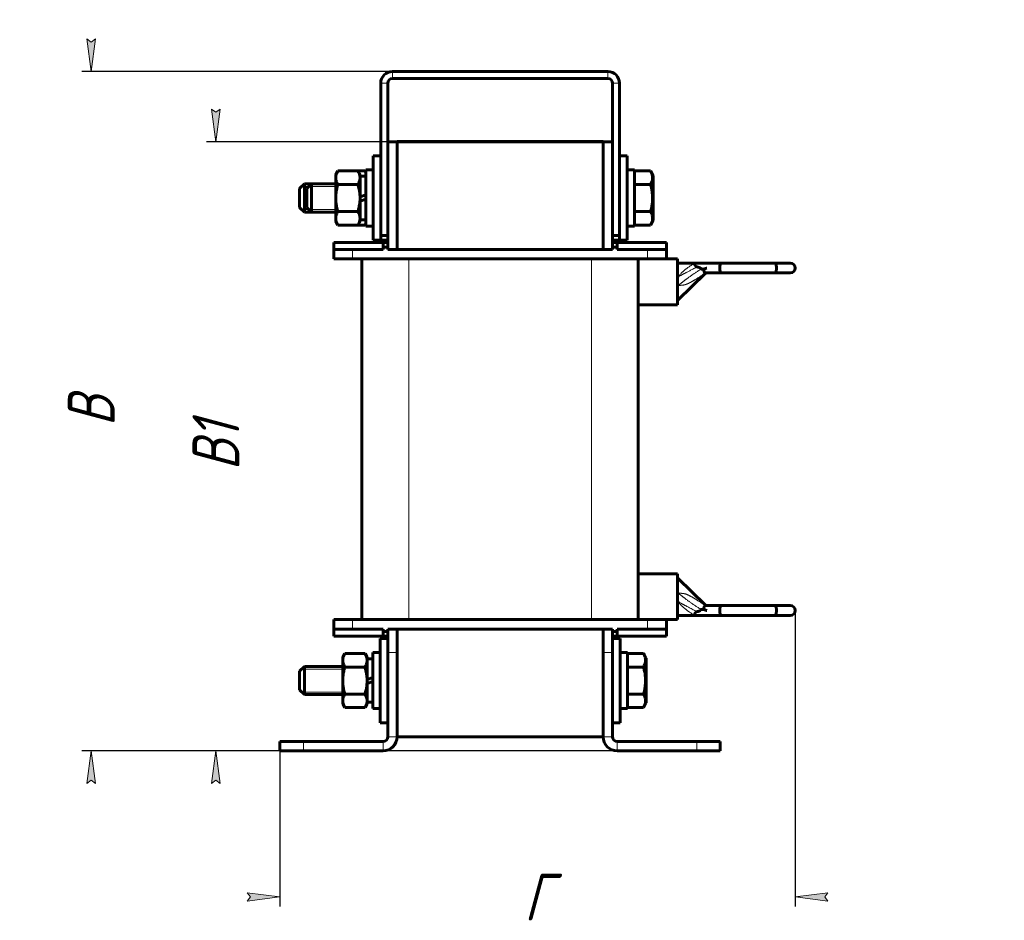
# Model space of a CAD drawing. Header units: millimetres. Extents: x 0 to 420, y 0 to 594.
# Tile 4 of 5: x 210 to 420, y 106 to 298. Entities that reach past the tile are written whole.
import ezdxf

# ---------------------------------------------------------------- set-up
doc = ezdxf.new("R2010")
doc.units = ezdxf.units.MM
doc.linetypes.add('K5LT_BASIC', pattern=[0])
doc.linetypes.add('K5LT_THIN', pattern=[0])
doc.layers.add('Системный слой', color=7, linetype='Continuous')
doc.styles.add('KDIMTEXTSTYLE', font='GOST_AU.SHX', dxfattribs={"width": 0.96, "oblique": 15, "height": 5})
doc.dimstyles.new('KDIMSTYLE (1.00)', dxfattribs={"dimtxt": 5, "dimasz": 1, "dimexe": 2, "dimexo": 0, "dimgap": 1, "dimtad": 1, "dimtxsty": 'KDIMTEXTSTYLE', "dimsah": 1, "dimcen": 0, "dimdle": 1, "dimadec": 0, "dimazin": 0, "dimtfac": 0.667, "dimtmove": 0, "dimatfit": 3, "dimfxl": 1, "dimtvp": 1, "dimtolj": 1, "dimtzin": 0, "dimarcsym": 0})

# ---------------------------------------------------------------- blocks, each defined once
blk = doc.blocks.new('U44')
at = {"layer": 'Системный слой', "color": 150, "linetype": 'K5LT_BASIC', "lineweight": 60, "true_color": 0x0080ff}
for p, q in [((286.76, 156.87), (286.76, 165.87)), ((286.76, 147.87), (286.76, 156.87))]:
    blk.add_line(p, q, dxfattribs=at)
blk = doc.blocks.new('U45')
at = {"layer": 'Системный слой', "color": 150, "linetype": 'K5LT_BASIC', "lineweight": 60, "true_color": 0x0080ff}
for p, q in [((339.46, 259.87), (339.46, 268.87)), ((339.46, 250.87), (339.46, 259.87))]:
    blk.add_line(p, q, dxfattribs=at)
blk = doc.blocks.new('U46')
at = {"layer": 'Системный слой', "color": 150, "linetype": 'K5LT_BASIC', "lineweight": 60, "true_color": 0x0080ff}
for p, q in [((285.26, 259.87), (285.26, 268.87)), ((285.26, 250.87), (285.26, 259.87))]:
    blk.add_line(p, q, dxfattribs=at)
blk = doc.blocks.new('U47')
at = {"layer": 'Системный слой', "color": 150, "linetype": 'K5LT_BASIC', "lineweight": 60, "true_color": 0x0080ff}
for p, q in [((283.61, 254.28), (283.66, 254.37)), ((283.51, 254.1), (283.56, 254.19)), ((283.56, 254.19), (283.61, 254.28))]:
    blk.add_line(p, q, dxfattribs=at)
blk = doc.blocks.new('U48')
at = {"layer": 'Системный слой', "color": 150, "linetype": 'K5LT_BASIC', "lineweight": 60, "true_color": 0x0080ff}
for p, q in [((283.56, 265.55), (283.51, 265.65)), ((283.61, 265.46), (283.56, 265.55)), ((283.66, 265.37), (283.61, 265.46))]:
    blk.add_line(p, q, dxfattribs=at)
blk = doc.blocks.new('U49')
at = {"layer": 'Системный слой', "color": 150, "linetype": 'K5LT_BASIC', "lineweight": 60, "true_color": 0x0080ff}
for p, q in [((341.06, 259.87), (341.06, 265.87)), ((341.06, 253.87), (341.06, 259.87))]:
    blk.add_line(p, q, dxfattribs=at)
blk = doc.blocks.new('U50')
at = {"layer": 'Системный слой', "color": 150, "linetype": 'K5LT_BASIC', "lineweight": 60, "true_color": 0x0080ff}
for p, q in [((350.26, 246.87), (350.26, 241.97)), ((350.26, 241.97), (350.26, 237.07))]:
    blk.add_line(p, q, dxfattribs=at)
blk = doc.blocks.new('U51')
at = {"layer": 'Системный слой', "color": 150, "linetype": 'K5LT_BASIC', "lineweight": 60, "true_color": 0x0080ff}
for p, q in [((350.26, 179.67), (350.26, 174.77)), ((350.26, 174.77), (350.26, 169.87))]:
    blk.add_line(p, q, dxfattribs=at)
blk = doc.blocks.new('U52')
at = {"layer": 'Системный слой', "color": 150, "linetype": 'K5LT_BASIC', "lineweight": 60, "true_color": 0x0080ff}
for p, q in [((285.16, 156.87), (285.16, 162.87)), ((285.16, 150.87), (285.16, 156.87))]:
    blk.add_line(p, q, dxfattribs=at)
blk = doc.blocks.new('U53')
at = {"layer": 'Системный слой', "color": 150, "linetype": 'K5LT_BASIC', "lineweight": 60, "true_color": 0x0080ff}
for p, q in [((339.56, 156.87), (339.56, 162.87)), ((339.56, 150.87), (339.56, 156.87))]:
    blk.add_line(p, q, dxfattribs=at)
blk = doc.blocks.new('U54')
at = {"layer": 'Системный слой', "color": 150, "linetype": 'K5LT_BASIC', "lineweight": 60, "true_color": 0x0080ff}
for p, q in [((283.66, 259.87), (283.66, 265.87)), ((283.66, 253.87), (283.66, 259.87))]:
    blk.add_line(p, q, dxfattribs=at)
blk = doc.blocks.new('U55')
at = {"layer": 'Системный слой', "color": 150, "linetype": 'K5LT_BASIC', "lineweight": 60, "true_color": 0x0080ff}
for p, q in [((337.96, 156.87), (337.96, 165.87)), ((337.96, 147.87), (337.96, 156.87))]:
    blk.add_line(p, q, dxfattribs=at)
blk = doc.blocks.new('U56')
at = {"layer": 'Системный слой', "color": 150, "linetype": 'K5LT_BASIC', "lineweight": 60, "true_color": 0x0080ff}
for p, q in [((350.28, 241.14), (350.26, 241.13)), ((350.31, 241.15), (350.28, 241.14)), ((350.34, 241.15), (350.31, 241.15))]:
    blk.add_line(p, q, dxfattribs=at)
blk = doc.blocks.new('U57')
at = {"layer": 'Системный слой', "color": 150, "linetype": 'K5LT_BASIC', "lineweight": 60, "true_color": 0x0080ff}
for p, q in [((350.31, 243.09), (350.26, 243.05)), ((350.35, 243.13), (350.31, 243.09)), ((350.4, 243.18), (350.35, 243.13))]:
    blk.add_line(p, q, dxfattribs=at)
blk = doc.blocks.new('U58')
at = {"layer": 'Системный слой', "color": 150, "linetype": 'K5LT_BASIC', "lineweight": 60, "true_color": 0x0080ff}
for p, q in [((350.28, 175.6), (350.26, 175.61)), ((350.31, 175.6), (350.28, 175.6)), ((350.34, 175.59), (350.31, 175.6))]:
    blk.add_line(p, q, dxfattribs=at)
blk = doc.blocks.new('U59')
at = {"layer": 'Системный слой', "color": 150, "linetype": 'K5LT_BASIC', "lineweight": 60, "true_color": 0x0080ff}
for p, q in [((350.31, 173.65), (350.26, 173.7)), ((350.35, 173.61), (350.31, 173.65)), ((350.4, 173.56), (350.35, 173.61))]:
    blk.add_line(p, q, dxfattribs=at)
blk = doc.blocks.new('KDIMARROW_01')
at = {"layer": 'Системный слой'}
blk.add_hatch(color=0, dxfattribs=at).paths.add_polyline_path([(-7, -0.92), (0, 0), (-7, 0.92), (-6.3, 0)])
at = {"layer": 'Системный слой', "color": 0, "linetype": 'K5LT_THIN', "lineweight": 18}
for p, q in [((-6.3, 0), (-7, 0.92)), ((-7, 0.92), (0, 0)), ((0, 0), (-7, -0.92)), ((-7, -0.92), (-6.3, 0)), ((0, 0), (-1, 0))]:
    blk.add_line(p, q, dxfattribs=at)

msp = doc.modelspace()

# ---------------------------------------------------------------- linework, layer by layer
at = {"layer": 'Системный слой', "color": 150, "linetype": 'K5LT_BASIC', "lineweight": 60, "true_color": 0x0080ff}
for p, q in [((289.356, 286.872), (335.356, 286.872)), ((286.856, 251.872), (286.856, 284.372)), ((288.356, 251.872), (288.356, 284.372)), ((289.356, 285.372), (335.356, 285.372)), ((336.356, 284.372), (336.356, 251.872)), ((337.856, 284.372), (337.856, 251.872)), ((288.356, 271.872), (290.356, 271.872)), ((288.356, 271.872), (288.356, 250.372)), ((290.356, 271.972), (334.356, 271.972)), ((290.356, 271.872), (290.356, 271.972)), ((290.356, 271.872), (290.356, 248.872)), ((290.356, 271.872), (290.356, 248.872)), ((290.356, 271.872), (334.356, 271.872)), ((290.356, 271.872), (334.356, 271.872)), ((334.356, 271.872), (334.356, 271.972)), ((334.356, 271.872), (336.356, 271.872)), ((334.356, 271.872), (334.356, 248.872)), ((334.356, 271.872), (334.356, 248.872)), ((336.356, 271.872), (336.356, 250.372)), ((286.856, 268.872), (285.256, 268.872)), ((339.456, 268.872), (337.856, 268.872)), ((277.703, 265.646), (277.256, 264.872)), ((277.256, 264.872), (277.256, 264.202)), ((282.01, 265.646), (277.703, 265.646)), ((282.456, 264.872), (282.01, 265.646)), ((283.51, 265.646), (282.01, 265.646)), ((282.456, 264.872), (282.456, 264.202)), ((283.656, 265.392), (283.51, 265.646)), ((285.256, 265.872), (283.656, 265.872)), ((341.056, 265.872), (339.456, 265.872)), ((341.056, 265.646), (344.465, 265.646)), ((344.465, 265.646), (345.056, 264.622)), ((270.556, 262.872), (269.556, 261.872)), ((277.256, 262.872), (270.556, 262.872)), ((270.556, 256.872), (270.556, 262.872)), ((272.056, 262.872), (271.056, 261.872)), ((277.256, 262.872), (272.056, 262.872)), ((272.056, 256.872), (272.056, 262.872)), ((277.256, 264.202), (277.256, 259.872)), ((283.656, 264.522), (282.456, 264.522)), ((282.456, 264.202), (282.456, 259.872)), ((345.056, 255.122), (345.056, 264.622)), ((269.556, 257.872), (269.556, 261.872)), ((271.056, 257.872), (271.056, 261.872)), ((282.01, 262.759), (277.703, 262.759)), ((341.056, 262.759), (344.465, 262.759)), ((277.256, 259.872), (277.256, 255.542)), ((282.456, 260.101), (283.656, 260.537)), ((282.456, 259.872), (282.456, 255.542)), ((282.456, 259.207), (283.656, 259.644)), ((270.556, 256.872), (269.556, 257.872)), ((272.056, 256.872), (270.556, 256.872)), ((272.056, 256.872), (271.056, 257.872)), ((277.256, 256.872), (272.056, 256.872)), ((282.01, 256.985), (277.703, 256.985)), ((341.056, 256.985), (344.465, 256.985)), ((277.256, 255.542), (277.256, 254.872)), ((277.703, 254.099), (277.256, 254.872)), ((282.456, 254.872), (282.01, 254.099)), ((282.456, 255.542), (282.456, 254.872)), ((283.656, 255.222), (282.456, 255.222)), ((344.465, 254.099), (345.056, 255.122)), ((282.01, 254.099), (277.703, 254.099)), ((283.51, 254.099), (282.01, 254.099)), ((283.656, 254.353), (283.51, 254.099)), ((285.256, 253.872), (283.656, 253.872)), ((341.056, 253.872), (339.456, 253.872)), ((341.056, 254.099), (344.465, 254.099)), ((276.856, 248.872), (276.856, 250.372)), ((276.856, 250.372), (287.356, 250.372)), ((286.856, 250.872), (285.256, 250.872)), ((288.356, 251.872), (286.856, 251.872)), ((286.856, 250.872), (286.856, 251.872)), ((288.356, 250.872), (286.856, 250.872)), ((287.356, 249.372), (287.356, 250.372)), ((287.356, 250.372), (288.356, 250.372)), ((288.356, 250.372), (288.356, 249.372)), ((336.356, 251.872), (337.856, 251.872)), ((337.856, 250.872), (336.356, 250.872)), ((336.356, 250.372), (337.356, 250.372)), ((336.356, 249.372), (336.356, 250.372)), ((337.356, 250.372), (347.856, 250.372)), ((337.356, 250.372), (337.356, 249.372)), ((337.856, 250.872), (337.856, 251.872)), ((339.456, 250.872), (337.856, 250.872)), ((347.856, 248.872), (347.856, 250.372)), ((276.856, 248.872), (280.856, 248.872)), ((276.856, 246.872), (276.856, 248.872)), ((280.856, 248.872), (287.356, 248.872)), ((287.356, 248.872), (287.356, 249.372)), ((287.356, 249.372), (288.356, 249.372)), ((288.356, 248.872), (288.356, 249.372)), ((288.356, 248.872), (336.356, 248.872)), ((336.356, 248.872), (336.356, 249.372)), ((336.356, 249.372), (337.356, 249.372)), ((337.356, 248.872), (337.356, 249.372)), ((337.356, 248.872), (343.856, 248.872)), ((343.856, 248.872), (347.856, 248.872)), ((347.856, 246.872), (347.856, 248.872)), ((276.856, 246.872), (280.856, 246.872)), ((280.856, 246.872), (343.856, 246.872)), ((282.856, 169.872), (282.856, 246.872)), ((341.856, 169.872), (341.856, 246.872)), ((343.856, 246.872), (347.856, 246.872)), ((347.856, 246.872), (350.256, 246.872)), ((350.256, 245.972), (353.956, 245.972)), ((353.945, 245.966), (353.956, 245.972)), ((359.449, 245.972), (353.956, 245.972)), ((370.995, 245.972), (359.449, 245.972)), ((374.306, 245.972), (370.995, 245.972)), ((355.316, 244.724), (355.1, 244.922)), ((356.244, 243.872), (356.124, 243.797)), ((359.449, 243.872), (356.21, 243.872)), ((370.995, 243.872), (359.449, 243.872)), ((374.306, 243.872), (370.995, 243.872)), ((350.402, 238.116), (356.098, 243.728)), ((350.256, 241.134), (350.338, 241.151)), ((341.856, 237.072), (350.256, 237.072)), ((341.856, 179.672), (350.256, 179.672)), ((350.402, 178.628), (356.098, 173.016)), ((350.256, 175.61), (350.338, 175.593)), ((356.244, 172.872), (356.124, 172.947)), ((356.21, 172.872), (359.449, 172.872)), ((356.449, 172.872), (356.446, 172.872)), ((359.449, 172.872), (370.995, 172.872)), ((370.995, 172.872), (374.306, 172.872)), ((350.256, 170.772), (353.956, 170.772)), ((353.945, 170.779), (353.956, 170.772)), ((353.956, 170.772), (359.449, 170.772)), ((355.1, 171.822), (355.316, 172.02)), ((359.449, 170.772), (370.995, 170.772)), ((370.995, 170.772), (374.306, 170.772)), ((276.856, 169.872), (276.856, 167.872)), ((280.856, 169.872), (276.856, 169.872)), ((343.856, 169.872), (280.856, 169.872)), ((347.856, 169.872), (343.856, 169.872)), ((347.856, 169.872), (347.856, 167.872)), ((347.856, 169.872), (350.256, 169.872)), ((276.856, 167.872), (276.856, 166.372)), ((280.856, 167.872), (276.856, 167.872)), ((287.356, 166.372), (276.856, 166.372)), ((287.356, 167.872), (280.856, 167.872)), ((287.356, 167.872), (287.356, 167.372)), ((287.356, 166.372), (287.356, 167.372)), ((288.356, 167.372), (287.356, 167.372)), ((288.356, 166.372), (287.356, 166.372)), ((288.356, 167.872), (288.356, 167.372)), ((336.356, 167.872), (288.356, 167.872)), ((288.356, 167.372), (288.356, 166.372)), ((288.356, 162.872), (288.356, 166.372)), ((290.356, 167.872), (290.356, 162.872)), ((334.356, 162.872), (334.356, 167.872)), ((336.356, 167.872), (336.356, 167.372)), ((337.356, 167.372), (336.356, 167.372)), ((336.356, 166.372), (336.356, 167.372)), ((336.356, 166.372), (336.356, 162.872)), ((337.356, 166.372), (336.356, 166.372)), ((337.356, 167.872), (337.356, 167.372)), ((343.856, 167.872), (337.356, 167.872)), ((337.356, 167.372), (337.356, 166.372)), ((347.856, 166.372), (337.356, 166.372)), ((347.856, 167.872), (343.856, 167.872)), ((347.856, 167.872), (347.856, 166.372)), ((288.356, 165.872), (286.756, 165.872)), ((337.956, 165.872), (336.356, 165.872)), ((279.203, 162.646), (278.756, 161.872)), ((278.756, 161.872), (278.756, 161.202)), ((283.51, 162.646), (279.203, 162.646)), ((283.956, 161.872), (283.51, 162.646)), ((283.956, 161.872), (283.956, 161.202)), ((286.756, 162.872), (285.156, 162.872)), ((288.356, 144.872), (288.356, 162.872)), ((290.356, 144.872), (290.356, 162.872)), ((334.356, 162.872), (334.356, 144.872)), ((336.356, 162.872), (336.356, 144.872)), ((339.556, 162.872), (337.956, 162.872)), ((339.556, 162.646), (342.965, 162.646)), ((342.965, 162.646), (343.556, 161.622)), ((270.556, 159.872), (269.556, 158.872)), ((278.756, 159.872), (270.556, 159.872)), ((270.556, 153.872), (270.556, 159.872)), ((278.756, 161.202), (278.756, 156.872)), ((285.156, 161.522), (283.956, 161.522)), ((283.956, 161.202), (283.956, 156.872)), ((343.556, 152.122), (343.556, 161.622)), ((269.556, 154.872), (269.556, 158.872)), ((283.51, 159.759), (279.203, 159.759)), ((339.556, 159.759), (342.965, 159.759)), ((278.756, 156.872), (278.756, 152.542)), ((283.956, 157.101), (285.156, 157.537)), ((283.956, 156.872), (283.956, 152.542)), ((283.956, 156.207), (285.156, 156.644)), ((270.556, 153.872), (269.556, 154.872)), ((278.756, 153.872), (270.556, 153.872)), ((283.51, 153.985), (279.203, 153.985)), ((339.556, 153.985), (342.965, 153.985)), ((278.756, 152.542), (278.756, 151.872)), ((279.203, 151.099), (278.756, 151.872)), ((283.956, 151.872), (283.51, 151.099)), ((283.956, 152.542), (283.956, 151.872)), ((285.156, 152.222), (283.956, 152.222)), ((342.965, 151.099), (343.556, 152.122)), ((283.51, 151.099), (279.203, 151.099)), ((286.756, 150.872), (285.156, 150.872)), ((339.556, 150.872), (337.956, 150.872)), ((339.556, 151.099), (342.965, 151.099)), ((288.356, 147.872), (286.756, 147.872)), ((337.956, 147.872), (336.356, 147.872)), ((265.356, 143.872), (270.356, 143.872)), ((265.356, 141.872), (265.356, 143.872)), ((270.356, 143.872), (287.356, 143.872)), ((290.356, 144.872), (334.356, 144.872)), ((337.356, 143.872), (354.356, 143.872)), ((354.356, 143.872), (359.356, 143.872)), ((359.356, 141.872), (359.356, 143.872)), ((265.356, 141.872), (270.356, 141.872)), ((270.356, 141.872), (287.356, 141.872)), ((337.356, 141.872), (354.356, 141.872)), ((354.356, 141.872), (359.356, 141.872))]:
    msp.add_line(p, q, dxfattribs=at)
at = {"layer": 'Системный слой', "color": 7, "linetype": 'K5LT_THIN', "lineweight": 18}
for p, q in [((289.356, 286.872), (289.356, 285.372)), ((335.356, 285.372), (335.356, 286.872)), ((288.356, 284.372), (286.856, 284.372)), ((336.356, 284.372), (337.856, 284.372)), ((270.556, 262.331), (270.015, 262.331)), ((271.515, 262.331), (270.556, 262.331)), ((272.056, 262.331), (271.515, 262.331)), ((277.256, 262.331), (272.056, 262.331)), ((270.556, 257.413), (270.015, 257.413)), ((271.515, 257.413), (270.556, 257.413)), ((272.056, 257.413), (271.515, 257.413)), ((277.256, 257.413), (272.056, 257.413)), ((280.856, 246.872), (280.856, 248.872)), ((343.856, 246.872), (343.856, 248.872)), ((292.856, 169.872), (292.856, 246.872)), ((331.856, 169.872), (331.856, 246.872)), ((356.482, 244.922), (355.1, 244.922)), ((355.1, 171.822), (356.482, 171.822)), ((280.856, 169.872), (280.856, 167.872)), ((343.856, 169.872), (343.856, 167.872)), ((290.356, 162.872), (288.356, 162.872)), ((334.356, 162.872), (336.356, 162.872)), ((270.556, 159.331), (270.015, 159.331)), ((278.756, 159.331), (270.556, 159.331)), ((270.556, 154.413), (270.015, 154.413)), ((278.756, 154.413), (270.556, 154.413)), ((270.356, 141.872), (270.356, 143.872)), ((287.356, 141.872), (287.356, 143.872)), ((290.356, 144.872), (288.356, 144.872)), ((334.356, 144.872), (336.356, 144.872)), ((337.356, 143.872), (337.356, 141.872)), ((354.356, 141.872), (354.356, 143.872))]:
    msp.add_line(p, q, dxfattribs=at)
at = {"layer": 'Системный слой', "color": 150, "linetype": 'K5LT_BASIC', "lineweight": 60, "true_color": 0x0080ff}
for centre, radius, start, end in [((289.356, 284.372), 2.5, 90, 180), ((335.356, 284.372), 2.5, 0, 90), ((289.356, 284.372), 1, 90, 180), ((335.356, 284.372), 1, 0, 90), ((374.306, 244.922), 1.05, 270, 90), ((356.449, 243.372), 0.5, 90, 134.57478), ((356.446, 243.372), 0.5, 90.00008, 133.81348), ((356.447, 243.372), 0.5, 90.0001, 90.15528), ((350.051, 238.472), 0.5, 294.17288, 314.57478), ((350.051, 178.272), 0.5, 45.42522, 65.82712), ((356.449, 173.372), 0.5, 225.42522, 270), ((356.447, 173.372), 0.5, 225.92393, 269.9999), ((374.306, 171.822), 1.05, 270, 90), ((287.356, 144.872), 1, 270, 0), ((287.356, 144.872), 3, 270, 0), ((337.356, 144.872), 3, 180, 270), ((337.356, 144.872), 1, 180, 270)]:
    msp.add_arc(centre, radius, start, end, dxfattribs=at)
for centre, ratio in [((359.449, 244.922), 0.1830728), ((359.449, 171.822), 0.1830733)]:
    msp.add_ellipse(centre, major_axis=(0, -1.05), ratio=ratio, start_param=3.1415927, end_param=6.2831853, dxfattribs=at)
for points, knots in [([(277.703, 265.646), (277.643, 265.543), (277.555, 265.377), (277.451, 265.143), (277.38, 264.951), (277.328, 264.771), (277.284, 264.569), (277.261, 264.383), (277.256, 264.248), (277.256, 264.202)], [0, 0, 0, 0, 2.192924, 3.5182583, 4.9042648, 6.1846453, 7.2478472, 9.0585836, 10, 10, 10, 10]), ([(282.456, 264.202), (282.456, 264.291), (282.446, 264.462), (282.399, 264.722), (282.334, 264.948), (282.216, 265.26), (282.105, 265.481), (282.01, 265.646)], [0, 0, 0, 0, 1.4474022, 2.7997206, 4.2800738, 5.188369, 8, 8, 8, 8]), ([(344.465, 262.759), (344.576, 262.951), (344.713, 263.23), (344.827, 263.579), (344.876, 263.79), (344.905, 263.992), (344.915, 264.195), (344.905, 264.415), (344.869, 264.662), (344.776, 265.01), (344.632, 265.346), (344.504, 265.578), (344.465, 265.646)], [0, 0, 0, 0, 2.6664898, 3.8104252, 4.7004436, 5.503844, 6.499853, 7.3954291, 8.4365302, 9.7948231, 12.0596697, 13, 13, 13, 13]), ([(277.256, 264.202), (277.256, 264.114), (277.267, 263.943), (277.313, 263.682), (277.379, 263.456), (277.496, 263.144), (277.608, 262.924), (277.703, 262.759)], [0, 0, 0, 0, 1.4474022, 2.7997206, 4.2800738, 5.188369, 8, 8, 8, 8]), ([(282.01, 262.759), (282.069, 262.862), (282.157, 263.028), (282.261, 263.262), (282.332, 263.454), (282.385, 263.634), (282.429, 263.836), (282.452, 264.022), (282.456, 264.156), (282.456, 264.202)], [0, 0, 0, 0, 2.192924, 3.5182583, 4.9042648, 6.1846453, 7.2478472, 9.0585836, 10, 10, 10, 10]), ([(277.703, 262.759), (277.685, 262.698), (277.64, 262.539), (277.559, 262.231), (277.46, 261.802), (277.377, 261.353), (277.319, 260.935), (277.289, 260.641), (277.272, 260.405), (277.263, 260.227), (277.257, 260.049), (277.256, 259.931), (277.256, 259.872)], [0, 0, 0, 0, 1.432862, 3.7254411, 7.1643098, 11.3382807, 14.0037105, 16.6691403, 18.0018553, 19.3345702, 20.6672851, 22, 22, 22, 22]), ([(282.456, 259.872), (282.456, 259.953), (282.454, 260.114), (282.444, 260.357), (282.427, 260.598), (282.398, 260.9), (282.35, 261.261), (282.265, 261.744), (282.152, 262.244), (282.055, 262.601), (282.01, 262.759)], [0, 0, 0, 0, 1.8184641, 3.6369281, 5.4553922, 7.2738563, 10.4656914, 13.6575265, 18.3042162, 22, 22, 22, 22]), ([(344.465, 256.985), (344.504, 257.12), (344.598, 257.464), (344.742, 258.088), (344.843, 258.717), (344.888, 259.202), (344.903, 259.472), (344.909, 259.647), (344.912, 259.794), (344.912, 259.952), (344.909, 260.15), (344.898, 260.387), (344.873, 260.729), (344.815, 261.223), (344.713, 261.786), (344.589, 262.314), (344.508, 262.611), (344.465, 262.759)], [0, 0, 0, 0, 3.1522963, 8.0240269, 14.4303577, 17.4742998, 18.9962709, 20.5182419, 21.4098548, 22.3014677, 24.0846935, 25.8679193, 27.6511451, 31.7925039, 37.0725247, 40.5362624, 44, 44, 44, 44]), ([(277.256, 259.872), (277.256, 259.792), (277.258, 259.63), (277.269, 259.388), (277.285, 259.146), (277.315, 258.844), (277.363, 258.483), (277.448, 258), (277.56, 257.501), (277.657, 257.143), (277.703, 256.985)], [0, 0, 0, 0, 1.8184641, 3.6369281, 5.4553922, 7.2738563, 10.4656914, 13.6575265, 18.3042162, 22, 22, 22, 22]), ([(282.01, 256.985), (282.027, 257.047), (282.072, 257.206), (282.153, 257.513), (282.252, 257.942), (282.336, 258.391), (282.394, 258.809), (282.424, 259.104), (282.441, 259.34), (282.45, 259.517), (282.455, 259.695), (282.456, 259.813), (282.456, 259.872)], [0, 0, 0, 0, 1.432862, 3.7254411, 7.1643098, 11.3382807, 14.0037105, 16.6691403, 18.0018553, 19.3345702, 20.6672851, 22, 22, 22, 22]), ([(277.703, 256.985), (277.643, 256.882), (277.555, 256.716), (277.451, 256.482), (277.38, 256.291), (277.328, 256.11), (277.284, 255.909), (277.261, 255.723), (277.256, 255.588), (277.256, 255.542)], [0, 0, 0, 0, 2.192924, 3.5182583, 4.9042648, 6.1846453, 7.2478472, 9.0585836, 10, 10, 10, 10]), ([(282.456, 255.542), (282.456, 255.631), (282.446, 255.802), (282.399, 256.062), (282.334, 256.288), (282.216, 256.6), (282.105, 256.82), (282.01, 256.985)], [0, 0, 0, 0, 1.4474022, 2.7997206, 4.2800738, 5.188369, 8, 8, 8, 8]), ([(344.465, 254.099), (344.576, 254.291), (344.713, 254.57), (344.827, 254.918), (344.876, 255.13), (344.905, 255.332), (344.915, 255.534), (344.905, 255.755), (344.869, 256.002), (344.776, 256.349), (344.632, 256.685), (344.504, 256.918), (344.465, 256.985)], [0, 0, 0, 0, 2.6664898, 3.8104252, 4.7004436, 5.503844, 6.499853, 7.3954291, 8.4365302, 9.7948231, 12.0596697, 13, 13, 13, 13]), ([(277.256, 255.542), (277.256, 255.454), (277.267, 255.283), (277.313, 255.022), (277.379, 254.796), (277.496, 254.484), (277.608, 254.264), (277.703, 254.099)], [0, 0, 0, 0, 1.4474022, 2.7997206, 4.2800738, 5.188369, 8, 8, 8, 8]), ([(282.01, 254.099), (282.069, 254.202), (282.157, 254.368), (282.261, 254.602), (282.332, 254.793), (282.385, 254.974), (282.429, 255.175), (282.452, 255.362), (282.456, 255.496), (282.456, 255.542)], [0, 0, 0, 0, 2.192924, 3.5182583, 4.9042648, 6.1846453, 7.2478472, 9.0585836, 10, 10, 10, 10]), ([(353.945, 245.966), (353.936, 245.96), (353.922, 245.945), (353.907, 245.91), (353.898, 245.868), (353.895, 245.812), (353.9, 245.746), (353.912, 245.677), (353.931, 245.61), (353.956, 245.547), (353.985, 245.486), (354.02, 245.429), (354.06, 245.376), (354.107, 245.327), (354.158, 245.285), (354.21, 245.251), (354.284, 245.214), (354.343, 245.194), (354.385, 245.184)], [0, 0, 0, 0, 1.8454382, 2.9755521, 4.3350421, 5.8173962, 7.29868, 8.6325344, 9.8298963, 10.9156191, 11.9424532, 12.9220668, 13.8762296, 14.8134117, 15.7270602, 16.5800675, 17.309886, 19, 19, 19, 19]), ([(370.995, 243.872), (371.018, 243.872), (371.055, 243.882), (371.105, 243.917), (371.146, 243.961), (371.188, 244.025), (371.231, 244.115), (371.273, 244.235), (371.306, 244.375), (371.33, 244.516), (371.346, 244.653), (371.354, 244.788), (371.357, 244.922), (371.354, 245.055), (371.346, 245.184), (371.333, 245.304), (371.316, 245.415), (371.294, 245.525), (371.263, 245.639), (371.224, 245.746), (371.18, 245.834), (371.136, 245.895), (371.094, 245.936), (371.048, 245.965), (371.015, 245.972), (370.995, 245.972)], [0, 0, 0, 0, 1.5596462, 2.5407568, 3.5682644, 4.5978325, 5.8395344, 7.2918657, 8.630786, 9.8488793, 10.9447813, 11.9751143, 13, 14.0182982, 15.0352069, 16.003993, 16.9279683, 17.8713976, 18.9891491, 20.3320791, 21.6038643, 22.6965612, 23.7304205, 24.6548136, 26, 26, 26, 26]), ([(354.385, 245.184), (354.432, 245.173), (354.529, 245.148), (354.668, 245.111), (354.772, 245.078), (354.851, 245.051), (354.905, 245.031), (354.95, 245.011), (354.99, 244.993), (355.028, 244.974), (355.07, 244.947), (355.091, 244.93), (355.1, 244.922)], [0, 0, 0, 0, 2.4844672, 5.1391046, 7.3550045, 8.0620114, 9.4122568, 10.2894528, 10.5450623, 11.6156979, 12.3859596, 13, 13, 13, 13]), ([(356.482, 244.922), (356.409, 244.897), (356.293, 244.858), (356.133, 244.808), (356.002, 244.769), (355.875, 244.736), (355.765, 244.711), (355.683, 244.696), (355.62, 244.687), (355.571, 244.681), (355.527, 244.678), (355.489, 244.678), (355.456, 244.679), (355.428, 244.681), (355.404, 244.685), (355.383, 244.69), (355.365, 244.696), (355.341, 244.705), (355.326, 244.715), (355.316, 244.724)], [0, 0, 0, 0, 3.8575636, 6.0258817, 8.3281164, 10.6476097, 12.5152172, 13.9210342, 14.8405084, 15.6762209, 16.3766706, 17.0247555, 17.5620102, 18.040115, 18.4179228, 18.7579661, 19.0892951, 19.388906, 20, 20, 20, 20]), ([(356.21, 243.872), (356.191, 243.872), (356.16, 243.879), (356.112, 243.903), (356.067, 243.937), (356.019, 243.987), (355.973, 244.048), (355.932, 244.116), (355.899, 244.183), (355.874, 244.247), (355.857, 244.305), (355.843, 244.369), (355.838, 244.424), (355.841, 244.481), (355.848, 244.515), (355.858, 244.548), (355.872, 244.579), (355.895, 244.616), (355.927, 244.652), (355.969, 244.689), (356.014, 244.72), (356.068, 244.752), (356.126, 244.782), (356.199, 244.815), (356.295, 244.855), (356.392, 244.89), (356.459, 244.914), (356.482, 244.922)], [0, 0, 0, 0, 2.1519975, 3.4618242, 5.0261623, 6.720378, 8.4027179, 9.9042629, 11.2317725, 12.393992, 13.3885222, 14.1748303, 15.5100915, 15.9662212, 16.7715474, 17.1100027, 17.5119446, 18.2960938, 19.0522586, 19.706577, 20.7150237, 21.4819893, 22.4302785, 23.5919103, 24.9292847, 26.9240025, 28, 28, 28, 28]), ([(356.124, 243.797), (356.157, 243.817), (356.219, 243.847), (356.309, 243.868), (356.363, 243.872), (356.386, 243.872)], [0, 0, 0, 0, 2.4967269, 4.4966787, 6, 6, 6, 6]), ([(356.21, 172.872), (356.191, 172.872), (356.16, 172.866), (356.112, 172.841), (356.067, 172.807), (356.019, 172.758), (355.973, 172.696), (355.932, 172.629), (355.899, 172.561), (355.874, 172.497), (355.857, 172.44), (355.843, 172.375), (355.838, 172.32), (355.841, 172.264), (355.848, 172.229), (355.858, 172.197), (355.872, 172.166), (355.895, 172.129), (355.927, 172.092), (355.969, 172.056), (356.014, 172.024), (356.068, 171.993), (356.126, 171.962), (356.199, 171.93), (356.295, 171.89), (356.392, 171.854), (356.459, 171.83), (356.482, 171.822)], [0, 0, 0, 0, 2.1527486, 3.4629085, 5.0274565, 6.7217054, 8.403897, 9.9051738, 11.232377, 12.39434, 13.3887085, 14.1749501, 15.5102009, 15.9663372, 16.7716762, 17.1101381, 17.5120875, 18.2962505, 19.0524229, 19.7067534, 20.7152059, 21.4821624, 22.4304343, 23.5920402, 24.9293804, 26.9240388, 28, 28, 28, 28]), ([(356.124, 172.947), (356.157, 172.927), (356.219, 172.897), (356.309, 172.876), (356.363, 172.872), (356.386, 172.872)], [0, 0, 0, 0, 2.4967265, 4.4966783, 6, 6, 6, 6]), ([(370.995, 172.872), (371.018, 172.872), (371.055, 172.863), (371.105, 172.828), (371.146, 172.783), (371.188, 172.72), (371.231, 172.629), (371.273, 172.509), (371.306, 172.369), (371.33, 172.229), (371.346, 172.091), (371.354, 171.956), (371.357, 171.822), (371.354, 171.689), (371.346, 171.561), (371.333, 171.441), (371.316, 171.329), (371.294, 171.22), (371.263, 171.106), (371.224, 170.998), (371.18, 170.911), (371.136, 170.849), (371.094, 170.808), (371.048, 170.779), (371.015, 170.772), (370.995, 170.772)], [0, 0, 0, 0, 1.5596462, 2.5407568, 3.5682645, 4.5978326, 5.8395344, 7.2918657, 8.630786, 9.8488793, 10.9447813, 11.9751143, 13, 14.0182982, 15.0352069, 16.003993, 16.9279683, 17.8713976, 18.9891491, 20.3320791, 21.6038643, 22.6965612, 23.7304205, 24.6548136, 26, 26, 26, 26]), ([(353.945, 170.779), (353.936, 170.784), (353.922, 170.799), (353.907, 170.834), (353.898, 170.876), (353.895, 170.932), (353.9, 170.998), (353.913, 171.067), (353.931, 171.134), (353.956, 171.198), (353.985, 171.258), (354.02, 171.315), (354.061, 171.369), (354.107, 171.417), (354.158, 171.46), (354.211, 171.493), (354.284, 171.53), (354.343, 171.55), (354.385, 171.56)], [0, 0, 0, 0, 1.8455532, 2.9757407, 4.3353269, 5.8177925, 7.2991966, 8.633175, 9.8306666, 10.9165327, 11.9435304, 12.9233241, 13.8776601, 14.8149563, 15.7286358, 16.5815443, 17.3111563, 19, 19, 19, 19]), ([(354.385, 171.56), (354.432, 171.572), (354.529, 171.596), (354.668, 171.634), (354.772, 171.666), (354.851, 171.694), (354.905, 171.714), (354.95, 171.733), (354.99, 171.751), (355.028, 171.771), (355.07, 171.797), (355.091, 171.814), (355.1, 171.822)], [0, 0, 0, 0, 2.4843995, 5.1390116, 7.354925, 8.0619405, 9.4122069, 10.2894176, 10.5450309, 11.6156794, 12.3859499, 13, 13, 13, 13]), ([(356.482, 171.822), (356.409, 171.848), (356.293, 171.886), (356.133, 171.937), (356.002, 171.975), (355.875, 172.008), (355.765, 172.033), (355.683, 172.048), (355.62, 172.058), (355.571, 172.063), (355.527, 172.066), (355.489, 172.067), (355.456, 172.066), (355.428, 172.063), (355.404, 172.059), (355.383, 172.055), (355.365, 172.049), (355.341, 172.039), (355.326, 172.029), (355.316, 172.02)], [0, 0, 0, 0, 3.8575998, 6.0259391, 8.3281966, 10.6477137, 12.5153448, 13.9211859, 14.8406744, 15.6763959, 16.3768511, 17.0249423, 17.5622042, 18.0403186, 18.4181306, 18.7581748, 19.0894968, 19.3890847, 20, 20, 20, 20]), ([(279.203, 162.646), (279.143, 162.543), (279.055, 162.377), (278.951, 162.143), (278.88, 161.951), (278.828, 161.771), (278.784, 161.569), (278.761, 161.383), (278.756, 161.248), (278.756, 161.202)], [0, 0, 0, 0, 2.192924, 3.5182583, 4.9042648, 6.1846453, 7.2478472, 9.0585836, 10, 10, 10, 10]), ([(283.956, 161.202), (283.956, 161.291), (283.946, 161.462), (283.899, 161.722), (283.834, 161.948), (283.716, 162.26), (283.605, 162.481), (283.51, 162.646)], [0, 0, 0, 0, 1.4474022, 2.7997206, 4.2800738, 5.188369, 8, 8, 8, 8]), ([(342.965, 159.759), (343.076, 159.951), (343.213, 160.23), (343.327, 160.579), (343.376, 160.79), (343.405, 160.992), (343.415, 161.195), (343.405, 161.415), (343.369, 161.662), (343.276, 162.01), (343.132, 162.346), (343.004, 162.578), (342.965, 162.646)], [0, 0, 0, 0, 2.6664898, 3.8104252, 4.7004436, 5.503844, 6.499853, 7.3954291, 8.4365302, 9.7948231, 12.0596697, 13, 13, 13, 13]), ([(278.756, 161.202), (278.756, 161.114), (278.767, 160.943), (278.813, 160.682), (278.879, 160.456), (278.996, 160.144), (279.108, 159.924), (279.203, 159.759)], [0, 0, 0, 0, 1.4474022, 2.7997206, 4.2800738, 5.188369, 8, 8, 8, 8]), ([(283.51, 159.759), (283.569, 159.862), (283.657, 160.028), (283.761, 160.262), (283.832, 160.454), (283.885, 160.634), (283.929, 160.836), (283.952, 161.022), (283.956, 161.156), (283.956, 161.202)], [0, 0, 0, 0, 2.192924, 3.5182583, 4.9042648, 6.1846453, 7.2478472, 9.0585836, 10, 10, 10, 10]), ([(279.203, 159.759), (279.185, 159.698), (279.14, 159.539), (279.059, 159.231), (278.96, 158.802), (278.877, 158.353), (278.819, 157.935), (278.789, 157.641), (278.772, 157.405), (278.763, 157.227), (278.757, 157.049), (278.756, 156.931), (278.756, 156.872)], [0, 0, 0, 0, 1.432862, 3.7254411, 7.1643098, 11.3382807, 14.0037105, 16.6691403, 18.0018553, 19.3345702, 20.6672851, 22, 22, 22, 22]), ([(283.956, 156.872), (283.956, 156.953), (283.954, 157.114), (283.944, 157.357), (283.927, 157.598), (283.898, 157.9), (283.85, 158.261), (283.765, 158.744), (283.652, 159.244), (283.555, 159.601), (283.51, 159.759)], [0, 0, 0, 0, 1.8184641, 3.6369281, 5.4553922, 7.2738563, 10.4656914, 13.6575265, 18.3042162, 22, 22, 22, 22]), ([(342.965, 153.985), (343.004, 154.12), (343.098, 154.464), (343.242, 155.088), (343.343, 155.717), (343.388, 156.202), (343.403, 156.472), (343.409, 156.647), (343.412, 156.794), (343.412, 156.952), (343.409, 157.15), (343.398, 157.387), (343.373, 157.729), (343.315, 158.223), (343.213, 158.786), (343.089, 159.314), (343.008, 159.611), (342.965, 159.759)], [0, 0, 0, 0, 3.1522963, 8.0240269, 14.4303577, 17.4742998, 18.9962709, 20.5182419, 21.4098548, 22.3014677, 24.0846935, 25.8679193, 27.6511451, 31.7925039, 37.0725247, 40.5362624, 44, 44, 44, 44]), ([(278.756, 156.872), (278.756, 156.792), (278.758, 156.63), (278.769, 156.388), (278.785, 156.146), (278.815, 155.844), (278.863, 155.483), (278.948, 155), (279.06, 154.501), (279.157, 154.143), (279.203, 153.985)], [0, 0, 0, 0, 1.8184641, 3.6369281, 5.4553922, 7.2738563, 10.4656914, 13.6575265, 18.3042162, 22, 22, 22, 22]), ([(283.51, 153.985), (283.527, 154.047), (283.572, 154.206), (283.653, 154.513), (283.752, 154.942), (283.836, 155.391), (283.894, 155.809), (283.924, 156.104), (283.941, 156.34), (283.95, 156.517), (283.955, 156.695), (283.956, 156.813), (283.956, 156.872)], [0, 0, 0, 0, 1.432862, 3.7254411, 7.1643098, 11.3382807, 14.0037105, 16.6691403, 18.0018553, 19.3345702, 20.6672851, 22, 22, 22, 22]), ([(279.203, 153.985), (279.143, 153.882), (279.055, 153.716), (278.951, 153.482), (278.88, 153.291), (278.828, 153.11), (278.784, 152.909), (278.761, 152.723), (278.756, 152.588), (278.756, 152.542)], [0, 0, 0, 0, 2.192924, 3.5182583, 4.9042648, 6.1846453, 7.2478472, 9.0585836, 10, 10, 10, 10]), ([(283.956, 152.542), (283.956, 152.631), (283.946, 152.802), (283.899, 153.062), (283.834, 153.288), (283.716, 153.6), (283.605, 153.82), (283.51, 153.985)], [0, 0, 0, 0, 1.4474022, 2.7997206, 4.2800738, 5.188369, 8, 8, 8, 8]), ([(342.965, 151.099), (343.076, 151.291), (343.213, 151.57), (343.327, 151.918), (343.376, 152.13), (343.405, 152.332), (343.415, 152.534), (343.405, 152.755), (343.369, 153.002), (343.276, 153.349), (343.132, 153.685), (343.004, 153.918), (342.965, 153.985)], [0, 0, 0, 0, 2.6664898, 3.8104252, 4.7004436, 5.503844, 6.499853, 7.3954291, 8.4365302, 9.7948231, 12.0596697, 13, 13, 13, 13]), ([(278.756, 152.542), (278.756, 152.454), (278.767, 152.283), (278.813, 152.022), (278.879, 151.796), (278.996, 151.484), (279.108, 151.264), (279.203, 151.099)], [0, 0, 0, 0, 1.4474022, 2.7997206, 4.2800738, 5.188369, 8, 8, 8, 8]), ([(283.51, 151.099), (283.569, 151.202), (283.657, 151.368), (283.761, 151.602), (283.832, 151.793), (283.885, 151.974), (283.929, 152.175), (283.952, 152.362), (283.956, 152.496), (283.956, 152.542)], [0, 0, 0, 0, 2.192924, 3.5182583, 4.9042648, 6.1846453, 7.2478472, 9.0585836, 10, 10, 10, 10])]:
    msp.add_open_spline(points, degree=3, knots=knots, dxfattribs=at)
at = {"layer": 'Системный слой', "color": 7, "linetype": 'K5LT_THIN', "lineweight": 18}
for points, knots in [([(350.396, 243.181), (350.393, 243.344), (350.388, 243.644), (350.376, 244.047), (350.363, 244.407), (350.346, 244.76), (350.325, 245.107), (350.302, 245.419), (350.283, 245.66), (350.269, 245.827), (350.261, 245.923), (350.257, 245.965), (350.256, 245.972), (350.256, 245.972)], [0, 0, 0, 0, 1.4044444, 2.6401551, 3.7791445, 5.0291233, 6.5186291, 8.0815531, 9.605459, 10.9534784, 12.2551706, 13.2679009, 14, 14, 14, 14]), ([(353.945, 245.966), (353.799, 245.881), (353.526, 245.721), (353.144, 245.486), (352.829, 245.281), (352.572, 245.106), (352.365, 244.959), (352.19, 244.829), (352.036, 244.71), (351.891, 244.595), (351.751, 244.481), (351.619, 244.37), (351.492, 244.259), (351.364, 244.146), (351.228, 244.022), (351.079, 243.881), (350.903, 243.711), (350.716, 243.521), (350.542, 243.339), (350.439, 243.229), (350.396, 243.181)], [0, 0, 0, 0, 2.3792265, 4.4601831, 6.24287, 7.5906568, 8.768175, 9.7237407, 10.5939841, 11.4372345, 12.2637464, 13.0735197, 13.820843, 14.6025283, 15.4456703, 16.3712897, 17.4508702, 18.8508867, 20.0762187, 21, 21, 21, 21]), ([(354.385, 245.184), (354.227, 245.099), (353.932, 244.936), (353.521, 244.717), (353.165, 244.529), (352.853, 244.364), (352.569, 244.215), (352.322, 244.086), (352.117, 243.979), (351.96, 243.896), (351.825, 243.826), (351.701, 243.761), (351.573, 243.694), (351.443, 243.626), (351.311, 243.557), (351.183, 243.49), (351.056, 243.425), (350.937, 243.363), (350.826, 243.306), (350.723, 243.254), (350.619, 243.202), (350.508, 243.147), (350.386, 243.087), (350.301, 243.047), (350.256, 243.026)], [0, 0, 0, 0, 2.8156838, 5.280186, 7.3740726, 9.2016341, 10.9244303, 12.5121208, 13.6891156, 14.6450364, 15.3952588, 16.1648788, 16.9308865, 17.7683168, 18.5455115, 19.3596344, 20.1257907, 20.8770336, 21.5392092, 22.1513427, 22.7582428, 23.4390673, 24.1863196, 25, 25, 25, 25]), ([(355.316, 244.724), (355.09, 244.587), (354.668, 244.322), (354.088, 243.95), (353.611, 243.634), (353.228, 243.373), (352.921, 243.158), (352.677, 242.983), (352.484, 242.843), (352.328, 242.728), (352.189, 242.624), (352.065, 242.53), (351.94, 242.434), (351.81, 242.334), (351.664, 242.219), (351.524, 242.107), (351.398, 242.006), (351.276, 241.907), (351.151, 241.807), (351.021, 241.703), (350.904, 241.61), (350.798, 241.528), (350.695, 241.451), (350.583, 241.368), (350.466, 241.283), (350.355, 241.204), (350.287, 241.156), (350.256, 241.134)], [0, 0, 0, 0, 3.5216378, 6.6051634, 9.1329725, 11.105065, 12.7536823, 14.1026687, 15.0903673, 15.9226489, 16.6877267, 17.3999029, 18.0138519, 18.7918235, 19.6179541, 20.4945071, 21.1813439, 21.8416826, 22.6786924, 23.5073713, 24.3027777, 24.9048045, 25.5058856, 26.1657599, 26.8844271, 27.5074395, 28, 28, 28, 28]), ([(356.124, 243.797), (355.976, 243.704), (355.696, 243.529), (355.308, 243.284), (354.985, 243.079), (354.72, 242.912), (354.497, 242.771), (354.29, 242.642), (354.096, 242.52), (353.917, 242.41), (353.762, 242.316), (353.621, 242.23), (353.481, 242.146), (353.341, 242.064), (353.175, 241.969), (353.026, 241.885), (352.886, 241.81), (352.79, 241.759), (352.701, 241.713), (352.618, 241.672), (352.539, 241.634), (352.459, 241.597), (352.376, 241.559), (352.286, 241.521), (352.195, 241.484), (352.097, 241.448), (351.998, 241.414), (351.896, 241.383), (351.803, 241.357), (351.716, 241.337), (351.637, 241.322), (351.565, 241.309), (351.497, 241.298), (351.427, 241.288), (351.352, 241.28), (351.274, 241.272), (351.201, 241.266), (351.132, 241.259), (351.062, 241.253), (350.982, 241.246), (350.892, 241.237), (350.792, 241.225), (350.679, 241.21), (350.561, 241.192), (350.444, 241.172), (350.372, 241.158), (350.338, 241.151)], [0, 0, 0, 0, 3.9997003, 7.5266597, 10.4101383, 12.6501362, 14.5713236, 16.3444405, 18.1224451, 19.6971111, 21.0335161, 22.1482447, 23.363277, 24.6398739, 25.7374908, 27.5545393, 28.4001663, 29.1983998, 29.9247717, 30.5792821, 31.191635, 31.8023684, 32.4653445, 33.120877, 33.8157449, 34.4960858, 35.2690551, 35.97512, 36.6565732, 37.2441346, 37.7901186, 38.2744435, 38.7181422, 39.181103, 39.7156137, 40.2365642, 40.7567039, 41.2015338, 41.6775677, 42.2384459, 42.8841684, 43.6134979, 44.4025221, 45.3528814, 46.2318834, 47, 47, 47, 47]), ([(356.098, 243.728), (356.099, 243.728), (356.099, 243.731), (356.102, 243.744), (356.107, 243.759), (356.113, 243.777), (356.12, 243.79), (356.124, 243.797)], [0, 0, 0, 0, 2.1455188, 3.9374849, 5.3758984, 6.7132199, 8, 8, 8, 8]), ([(350.402, 238.116), (350.402, 238.116), (350.402, 238.142), (350.401, 238.244), (350.398, 238.386), (350.393, 238.556), (350.386, 238.745), (350.376, 238.94), (350.364, 239.131), (350.348, 239.318), (350.33, 239.502), (350.309, 239.69), (350.288, 239.864), (350.27, 240.011), (350.26, 240.091), (350.256, 240.124)], [0, 0, 0, 0, 2.2205962, 4.1482617, 5.8232598, 7.4284243, 8.8965803, 10.1874645, 11.3034154, 12.311608, 13.2460266, 14.1114432, 14.993523, 15.5887131, 16, 16, 16, 16]), ([(350.256, 176.62), (350.268, 176.715), (350.29, 176.894), (350.319, 177.14), (350.343, 177.364), (350.361, 177.577), (350.375, 177.786), (350.386, 177.996), (350.394, 178.197), (350.398, 178.372), (350.401, 178.51), (350.402, 178.591), (350.402, 178.623), (350.402, 178.628), (350.402, 178.628)], [0, 0, 0, 0, 1.0975643, 2.1496336, 3.171811, 4.2002966, 5.3458577, 6.6358265, 8.0936281, 9.6862267, 11.3071813, 12.9903392, 14.2001102, 15, 15, 15, 15]), ([(355.316, 172.02), (355.093, 172.156), (354.677, 172.416), (354.106, 172.782), (353.638, 173.092), (353.267, 173.345), (352.971, 173.551), (352.735, 173.719), (352.547, 173.855), (352.353, 173.998), (352.185, 174.123), (352.041, 174.232), (351.957, 174.297), (351.869, 174.365), (351.764, 174.447), (351.635, 174.549), (351.504, 174.653), (351.382, 174.751), (351.267, 174.844), (351.151, 174.938), (351.033, 175.032), (350.924, 175.119), (350.821, 175.198), (350.722, 175.273), (350.614, 175.353), (350.499, 175.437), (350.379, 175.524), (350.297, 175.581), (350.256, 175.61)], [0, 0, 0, 0, 3.5961144, 6.7454977, 9.3107499, 11.2918709, 12.9269237, 14.2535021, 15.2716059, 16.1252238, 17.5731297, 18.1665292, 18.6289382, 19.05919, 19.7027001, 20.4886592, 21.3298479, 22.0254795, 22.7117855, 23.4859135, 24.2636812, 25.0199914, 25.6423701, 26.2647135, 26.9121191, 27.6206242, 28.3165846, 29, 29, 29, 29]), ([(356.124, 172.947), (355.976, 173.04), (355.696, 173.216), (355.308, 173.46), (354.985, 173.665), (354.72, 173.832), (354.497, 173.973), (354.29, 174.103), (354.096, 174.224), (353.917, 174.334), (353.762, 174.429), (353.621, 174.514), (353.481, 174.598), (353.341, 174.68), (353.175, 174.775), (353.026, 174.859), (352.886, 174.935), (352.79, 174.985), (352.701, 175.031), (352.618, 175.072), (352.539, 175.11), (352.459, 175.148), (352.376, 175.185), (352.286, 175.223), (352.195, 175.26), (352.097, 175.297), (351.998, 175.331), (351.896, 175.362), (351.803, 175.387), (351.716, 175.407), (351.637, 175.423), (351.565, 175.435), (351.497, 175.446), (351.427, 175.456), (351.352, 175.464), (351.274, 175.472), (351.201, 175.478), (351.132, 175.485), (351.062, 175.491), (350.982, 175.498), (350.892, 175.508), (350.792, 175.519), (350.679, 175.534), (350.561, 175.552), (350.444, 175.572), (350.372, 175.587), (350.338, 175.593)], [0, 0, 0, 0, 3.9996948, 7.5266492, 10.4101238, 12.6501186, 14.571303, 16.3444165, 18.1224295, 19.6971058, 21.0335224, 22.1482523, 23.3632803, 24.6398753, 25.7374901, 27.5545405, 28.400166, 29.1983978, 29.9247686, 30.5792782, 31.1916311, 31.8023647, 32.4653411, 33.1208732, 33.8157389, 34.4960758, 35.269042, 35.9751059, 36.6565596, 37.2441204, 37.7901033, 38.2744261, 38.7181216, 39.1810803, 39.7155902, 40.2365415, 40.756681, 41.2015108, 41.6775438, 42.2384202, 42.8841399, 43.6134664, 44.4024865, 45.3528385, 46.231852, 47, 47, 47, 47]), ([(354.385, 171.56), (354.196, 171.663), (353.845, 171.855), (353.361, 172.112), (352.954, 172.327), (352.615, 172.505), (352.343, 172.647), (352.133, 172.757), (351.982, 172.836), (351.86, 172.9), (351.757, 172.954), (351.654, 173.008), (351.554, 173.06), (351.448, 173.115), (351.339, 173.172), (351.226, 173.231), (351.115, 173.289), (351.006, 173.346), (350.896, 173.403), (350.793, 173.455), (350.691, 173.506), (350.583, 173.56), (350.466, 173.618), (350.354, 173.672), (350.286, 173.704), (350.256, 173.718)], [0, 0, 0, 0, 3.5217294, 6.5374274, 9.0101465, 11.1377101, 12.9201182, 14.1454639, 15.1219549, 15.7886507, 16.4631031, 17.1025, 17.7655162, 18.3834542, 19.1285324, 19.8505852, 20.5496125, 21.2481131, 21.9380883, 22.6430387, 23.2110597, 23.8630962, 24.6992489, 25.4317218, 26, 26, 26, 26]), ([(350.256, 170.772), (350.256, 170.772), (350.258, 170.793), (350.265, 170.878), (350.277, 171.007), (350.292, 171.195), (350.312, 171.46), (350.335, 171.798), (350.356, 172.173), (350.372, 172.565), (350.383, 172.941), (350.391, 173.276), (350.394, 173.478), (350.396, 173.564)], [0, 0, 0, 0, 1.4075987, 2.6492493, 3.8075086, 5.0910392, 6.6147716, 8.173649, 9.6625451, 10.9722589, 12.2495253, 13.2606823, 14, 14, 14, 14]), ([(353.945, 170.779), (353.815, 170.854), (353.573, 170.996), (353.238, 171.2), (352.95, 171.383), (352.704, 171.547), (352.491, 171.695), (352.307, 171.829), (352.142, 171.952), (351.988, 172.072), (351.84, 172.19), (351.66, 172.339), (351.49, 172.486), (351.322, 172.636), (351.182, 172.766), (351.022, 172.918), (350.832, 173.105), (350.619, 173.323), (350.471, 173.481), (350.396, 173.564)], [0, 0, 0, 0, 2.0172622, 3.7637136, 5.2196392, 6.5284699, 7.6573182, 8.6258991, 9.5089574, 10.3578411, 11.1725502, 11.9761273, 13.424274, 14.148739, 14.9472877, 15.9413816, 17.0807176, 18.4740776, 20, 20, 20, 20]), ([(356.124, 172.947), (356.119, 172.957), (356.11, 172.974), (356.104, 172.993), (356.1, 173.007), (356.099, 173.014), (356.099, 173.016), (356.098, 173.016)], [0, 0, 0, 0, 1.8189714, 3.4470438, 4.9652142, 6.4828662, 8, 8, 8, 8])]:
    msp.add_open_spline(points, degree=3, knots=knots, dxfattribs=at)
at = {"layer": 'Системный слой', "color": 150, "linetype": 'K5LT_BASIC', "lineweight": 60, "true_color": 0x0080ff}
for points in [[(350.256, 243.026), (350.302, 243.078), (350.349, 243.13), (350.396, 243.181)], [(350.256, 173.718), (350.302, 173.667), (350.349, 173.615), (350.396, 173.564)]]:
    msp.add_open_spline(points, degree=3, dxfattribs=at)
at = {"layer": 'Системный слой', "color": 7, "linetype": 'K5LT_THIN', "lineweight": 18}
for points in [[(350.256, 240.124), (350.266, 240.233), (350.286, 240.454), (350.314, 240.797), (350.33, 241.032), (350.338, 241.151)], [(350.338, 175.593), (350.33, 175.712), (350.314, 175.947), (350.286, 176.29), (350.266, 176.512), (350.256, 176.62)]]:
    msp.add_open_spline(points, degree=3, dxfattribs=at)

# ---------------------------------------------------------------- block references
at = {"layer": 'Системный слой'}
for name in ['U46', 'U45', 'U48', 'U54', 'U49', 'U47', 'U50', 'U57', 'U56', 'U51', 'U58', 'U59', 'U44', 'U55', 'U52', 'U53']:
    msp.add_blockref(name, (0, 0), dxfattribs=at)

# ---------------------------------------------------------------- dimensions: what is measured, and where the dimension line sits
at = {"layer": 'Системный слой', "color": 7}
for base, p1, p2, location, text in [((225.056, 141.872), (293.486, 286.872), (265.356, 141.872), (225.056, 214.372), '\\H10.0;\\W0.965;\\Q15;\\H10.0;\\W0.965;\\Q15;\\Q15;В'), ((251.67, 141.872), (335.356, 271.872), (354.356, 141.872), (251.67, 206.872), '\\H10.0;\\W0.965;\\Q15;\\H10.0;\\W0.965;\\Q15;\\Q15;В1')]:
    msp.add_linear_dim(base=base, p1=p1, p2=p2, angle=90, location=location, text=text, dimstyle='KDIMSTYLE (1.00)', override={"dimexo": 0, "dimblk1": 'KDIMARROW_01', "dimblk2": 'KDIMARROW_01', "dimse1": 0, "dimse2": 0, "dimclrt": 7, "dimtolj": 1}, dxfattribs=at).render()
msp.add_linear_dim(base=(265.356, 110.672), p1=(375.356, 171.822), p2=(265.356, 142.872), location=(320.356, 110.672), text='\\H10.0;\\W0.965;\\Q15;\\H10.0;\\W0.965;\\Q15;\\Q15;Г', dimstyle='KDIMSTYLE (1.00)', override={"dimexo": 0, "dimblk1": 'KDIMARROW_01', "dimblk2": 'KDIMARROW_01', "dimse1": 0, "dimse2": 0, "dimclrt": 7, "dimtolj": 1}, dxfattribs=at).render()

doc.saveas('drawing.dxf')
